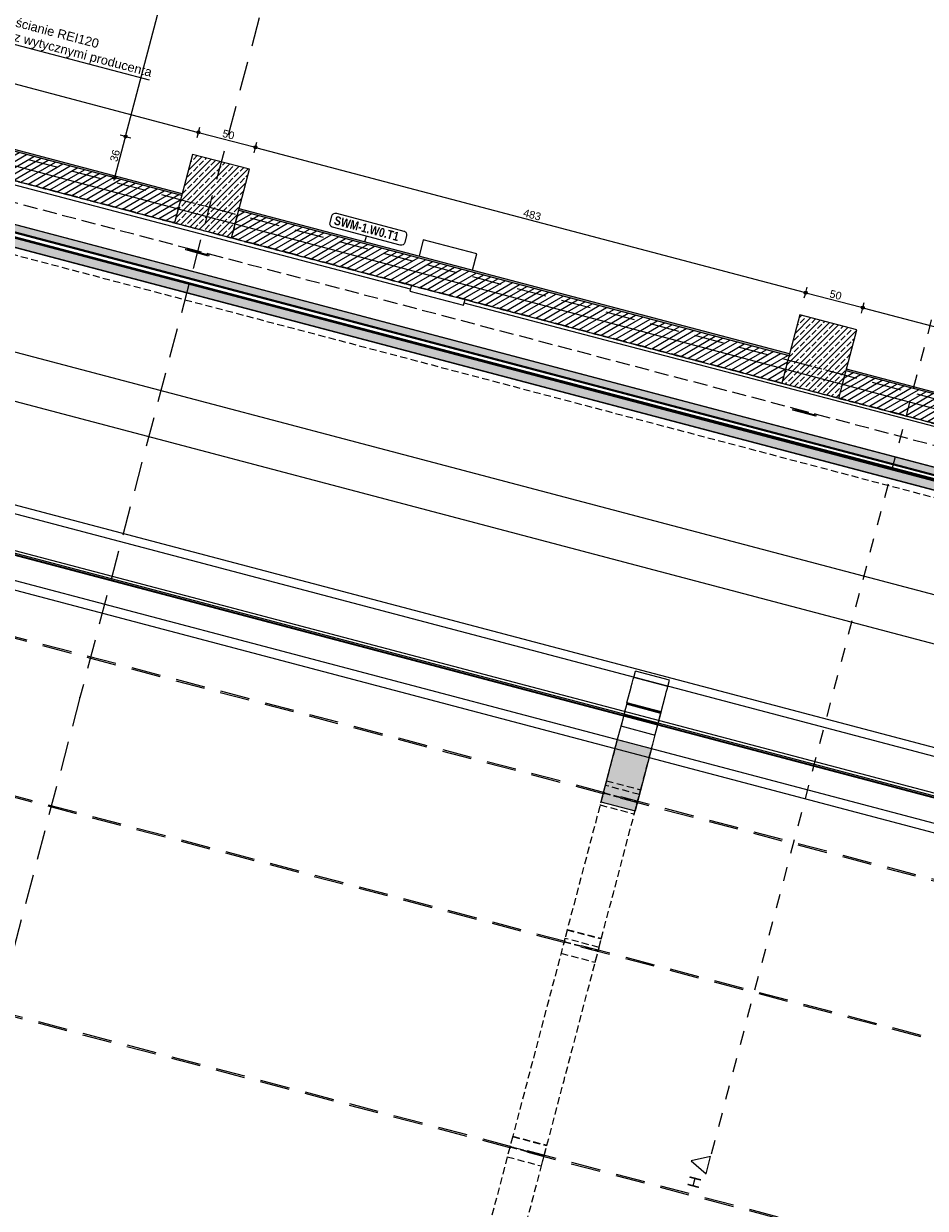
# Model space of a CAD drawing. Header units: millimetres. Extents: x -176817 to 18864955, y -12996033 to 201123.
# Tile 118 of 256: x 222461 to 230113, y -33920 to -23870. Entities that reach past the tile are written whole.
import ezdxf
from ezdxf.enums import TextEntityAlignment as Align

# ---------------------------------------------------------------- set-up
doc = ezdxf.new("R2010")
doc.units = ezdxf.units.MM
doc.header["$MEASUREMENT"] = 0
for name, pattern in [('Krawędzie ukryte', [170, 120, -50]), ('Przerywana', [240, 120, -120]), ('Przerywana długa', [390, 250, -140]), ('Przerywana gęsta', [90, 60, -30]), ('Wipeout_Contour', [1000, 0, -1000])]:
    doc.linetypes.add(name, pattern=pattern)
for name, color, linetype in [('213-A Wymiarowanie wewnętrzne', 7, 'Continuous'), ('230-A Ściany wewnętrzne', 7, 'Continuous'), ('231-A Ściany zewnętrzne', 7, 'Continuous'), ('291-A Obróbka blacharska', 7, 'Continuous'), ('292-PPOŻ - Linie', 7, 'Continuous'), ('297-A Opisy PW', 7, 'Continuous'), ('299- A Etykiety ścian', 7, 'Continuous'), ('410-K Osie', 7, 'Continuous'), ('440-K Słupy', 7, 'Continuous'), ('821-IST- Hala G Ściany', 7, 'Continuous'), ('821-IST-Hala G Słupy', 7, 'Continuous'), ('823-IST- Hala E - belki', 7, 'Continuous'), ('840-G Znaczniki przekroje', 7, 'Continuous')]:
    doc.layers.add(name, color=color, linetype=linetype)
doc.styles.add('STYL_AUTOMATYCZNY_3', font='arial.ttf')
doc.styles.add('STYL_AUTOMATYCZNY_4', font='arial.ttf')
doc.styles.add('STYL_AUTOMATYCZNY_6', font='ARIALN.TTF')
doc.styles.add('STYL_AUTOMATYCZNY_8', font='ARIALN.TTF')
doc.dimstyles.new('STYL_AUTOMATYCZNY__3', dxfattribs={"dimtxt": 64.999998, "dimasz": 47.5, "dimexe": 0.18, "dimexo": 0.0625, "dimgap": 0, "dimtad": 1, "dimdec": 1, "dimlfac": 0.1, "dimzin": 0, "dimdsep": 46, "dimtxsty": 'STYL_AUTOMATYCZNY_4', "dimblk": 'ARROWHEAD_11', "dimblk1": 'ARROWHEAD_11', "dimblk2": 'ARROWHEAD_11', "dimcen": 0.09, "dimclrd": 30, "dimclre": 30, "dimclrt": 30, "dimazin": 0, "dimtfac": 1, "dimtdec": 4, "dimtmove": 0, "dimatfit": 3, "dimfxl": 0, "dimtolj": 1, "dimtzin": 0, "dimarcsym": 0})
pattern_1 = [(0, (0, 0), (0, 86.60254), [0, -50]), (0, (25, 43.3), (0, 86.60254), [0, -50])]
pattern_2 = [(30.218034, (0, 0), (-22.648138, 38.8852395), [])]
pattern_3 = [(45, (0, 0), (-49.497475, 49.497475), []), (45, (-24.75, 24.75), (-49.497475, 49.497475), [52.5, -17.5])]

# ---------------------------------------------------------------- blocks, each defined once
blk = doc.blocks.new('Kształt_27_2')
at = {"layer": '823-IST- Hala E - belki', "color": 254, "linetype": 'Continuous', "lineweight": 0, "true_color": 0xcccccc}
for p, q in [((240267, -33059), (221818, -28191)), ((221988, -28489), (240204, -33296))]:
    blk.add_line(p, q, dxfattribs=at)
at = {"layer": '823-IST- Hala E - belki', "color": 254, "linetype": 'Continuous', "lineweight": 0, "true_color": 0xcccccc, "flags": 128}
blk.add_lwpolyline([(221896, -27897), (240345, -32765)], dxfattribs=at)
blk = doc.blocks.new('Kształt_28_2')
at = {"layer": '823-IST- Hala E - belki', "color": 254, "linetype": 'Continuous', "lineweight": 0, "true_color": 0xcccccc, "flags": 128}
for points in [[(222042, -28283), (222043, -28281)], [(222042, -28283), (240259, -33090)], [(222043, -28281), (222044, -28277)], [(222044, -28277), (222045, -28273)], [(222045, -28273), (222045, -28271)], [(222045, -28271), (240262, -33078)], [(240260, -33084), (240259, -33088)], [(240259, -33088), (240259, -33090)], [(240261, -33080), (240260, -33084)], [(240262, -33078), (240261, -33080)]]:
    blk.add_lwpolyline(points, dxfattribs=at)
blk = doc.blocks.new('Kształt_29_2')
at = {"layer": '823-IST- Hala E - belki', "color": 254, "linetype": 'Przerywana długa', "lineweight": 0, "true_color": 0xcccccc, "flags": 128}
for points in [[(221868, -28944), (221869, -28940)], [(221869, -28940), (221870, -28936)], [(221870, -28936), (221870, -28934)], [(221870, -28934), (240087, -33741)], [(221867, -28946), (221868, -28944)], [(221867, -28946), (240084, -33753)], [(240085, -33747), (240084, -33751)], [(240084, -33751), (240084, -33753)], [(240086, -33743), (240085, -33747)], [(240087, -33741), (240086, -33743)]]:
    blk.add_lwpolyline(points, dxfattribs=at)
blk = doc.blocks.new('Kształt_30_2')
at = {"layer": '823-IST- Hala E - belki', "color": 254, "linetype": 'Przerywana długa', "lineweight": 0, "true_color": 0xcccccc, "flags": 128}
for points in [[(221534, -30208), (221535, -30207)], [(221534, -30208), (239751, -35015)], [(221535, -30207), (221536, -30202)], [(221536, -30202), (221537, -30198)], [(221537, -30198), (221537, -30197)], [(221537, -30197), (239754, -35004)], [(239752, -35009), (239751, -35013)], [(239751, -35013), (239751, -35015)], [(239753, -35005), (239752, -35009)], [(239754, -35004), (239753, -35005)]]:
    blk.add_lwpolyline(points, dxfattribs=at)
blk = doc.blocks.new('Kształt_31_2')
at = {"layer": '823-IST- Hala E - belki', "color": 254, "linetype": 'Przerywana długa', "lineweight": 0, "true_color": 0xcccccc, "flags": 128}
for points in [[(221075, -31947), (221077, -31943)], [(221075, -31949), (221075, -31947)], [(221075, -31949), (239291, -36756)], [(221077, -31943), (221078, -31939)], [(221078, -31939), (221078, -31937)], [(221078, -31937), (239295, -36744)], [(239292, -36754), (239291, -36756)], [(239293, -36750), (239292, -36754)], [(239294, -36746), (239293, -36750)], [(239295, -36744), (239294, -36746)]]:
    blk.add_lwpolyline(points, dxfattribs=at)
blk = doc.blocks.new('Kształt_47_2')
at = {"layer": '823-IST- Hala E - belki', "color": 254, "linetype": 'Continuous', "lineweight": 0, "true_color": 0xcccccc, "flags": 128}
for points in [[(221914, -27827), (221736, -28504)], [(221914, -27827), (240363, -32695)], [(221736, -28504), (240184, -33372)], [(240363, -32695), (240184, -33372)]]:
    blk.add_lwpolyline(points, dxfattribs=at)
blk = doc.blocks.new('Ściana_6_2', base_point=(209559, -21692))
at = {"layer": '230-A Ściany wewnętrzne', "linetype": 'Continuous', "lineweight": 0, "true_color": 0x000000}
h = blk.add_hatch(dxfattribs=at)
h.set_pattern_fill('Bloczki_ceramiczne_0002', color=18, style=0, pattern_type=2)
h.set_pattern_definition(pattern_2)
h.paths.add_polyline_path([(218930, -24041), (218869, -24273), (223742, -25559), (223804, -25327)])
at = {"layer": '230-A Ściany wewnętrzne', "linetype": 'Continuous', "lineweight": 0}
h = blk.add_hatch(dxfattribs=at)
h.set_pattern_fill('Tynk_0002', color=1, style=0, pattern_type=2)
h.set_pattern_definition(pattern_1)
h.paths.add_polyline_path([(218934, -24026), (218930, -24041), (223804, -25327), (223807, -25312)])
at = {"layer": '230-A Ściany wewnętrzne', "linetype": 'Continuous', "lineweight": 0, "true_color": 0x000000}
h = blk.add_hatch(dxfattribs=at)
h.set_pattern_fill('Bloczki_ceramiczne_0002', color=18, style=0, pattern_type=2)
h.set_pattern_definition(pattern_2)
h.paths.add_polyline_path([(224287, -25454), (224226, -25686), (228896, -26919), (228957, -26687)])
at = {"layer": '230-A Ściany wewnętrzne', "linetype": 'Continuous', "lineweight": 0}
h = blk.add_hatch(dxfattribs=at)
h.set_pattern_fill('Tynk_0002', color=1, style=0, pattern_type=2)
h.set_pattern_definition(pattern_1)
h.paths.add_polyline_path([(224291, -25440), (224287, -25454), (228957, -26687), (228961, -26672)])
at = {"layer": '230-A Ściany wewnętrzne', "linetype": 'Continuous', "lineweight": 0, "true_color": 0x000000}
h = blk.add_hatch(dxfattribs=at)
h.set_pattern_fill('Bloczki_ceramiczne_0002', color=18, style=0, pattern_type=2)
h.set_pattern_definition(pattern_2)
h.paths.add_polyline_path([(229441, -26814), (229379, -27046), (234059, -28281), (234120, -28049)])
at = {"layer": '230-A Ściany wewnętrzne', "linetype": 'Continuous', "lineweight": 0}
h = blk.add_hatch(dxfattribs=at)
h.set_pattern_fill('Tynk_0002', color=1, style=0, pattern_type=2)
h.set_pattern_definition(pattern_1)
h.paths.add_polyline_path([(229444, -26800), (229441, -26814), (234120, -28049), (234124, -28035)])
at = {"layer": '230-A Ściany wewnętrzne', "color": 7, "linetype": 'Continuous', "lineweight": 0}
for p, q in [((223804, -25327), (218930, -24041)), ((228957, -26687), (224287, -25454)), ((234120, -28049), (229441, -26814))]:
    blk.add_line(p, q, dxfattribs=at)
at = {"layer": '230-A Ściany wewnętrzne', "color": 7, "linetype": 'Continuous', "lineweight": 0, "flags": 128}
for points in [[(223807, -25312), (218934, -24026)], [(218869, -24273), (223742, -25559)], [(228961, -26672), (224291, -25440)], [(224226, -25686), (228896, -26919)], [(234124, -28035), (229444, -26800)], [(229379, -27046), (234059, -28281)]]:
    blk.add_lwpolyline(points, dxfattribs=at)
blk = doc.blocks.new('Belka_2_2', base_point=(304010, -49820))
at = {"layer": '823-IST- Hala E - belki', "linetype": 'Continuous', "lineweight": 0, "true_color": 0x666666}
for points in [[(304678, -47288), (193533, -17959), (193518, -18017), (304663, -47346)], [(193485, -18139), (304631, -47467), (304649, -47398), (193504, -18069)], [(193504, -18069), (304649, -47398), (304650, -47394), (193505, -18066)], [(193505, -18065), (193505, -18066), (304650, -47394), (304650, -47394)], [(193485, -18139), (193484, -18143), (304630, -47471), (304631, -47467)]]:
    blk.add_hatch(color=251, dxfattribs=at).paths.add_polyline_path(points)
at = {"layer": '823-IST- Hala E - belki', "color": 254, "linetype": 'Continuous', "lineweight": 0, "true_color": 0xcccccc}
for p, q in [((193533, -17959), (304678, -47288)), ((193504, -18069), (304649, -47398)), ((193505, -18065), (304650, -47394)), ((193505, -18066), (304650, -47394)), ((193518, -18017), (304663, -47346)), ((193484, -18143), (304630, -47471)), ((193485, -18139), (304631, -47467))]:
    blk.add_line(p, q, dxfattribs=at)
at = {"layer": '823-IST- Hala E - belki', "color": 254, "linetype": 'Continuous', "lineweight": 0, "true_color": 0xcccccc, "flags": 128}
for points in [[(304678, -47288), (193533, -17959)], [(304651, -47390), (193506, -18062)], [(304653, -47384), (193507, -18056)], [(304661, -47355), (193515, -18027)], [(304662, -47349), (193517, -18021)], [(304662, -47350), (193517, -18021)], [(304412, -48299), (193266, -18970)], [(304308, -48690), (193163, -19362)], [(303986, -49912), (192840, -20583)]]:
    blk.add_lwpolyline(points, dxfattribs=at)
blk = doc.blocks.new('Strop_91_2', base_point=(228896, -26919))
at = {"layer": '440-K Słupy', "color": 7, "linetype": 'Przerywana gęsta', "lineweight": 0, "flags": 128}
blk.add_lwpolyline([(228896, -26919), (229379, -27046), (229430, -26853), (228947, -26725)], close=True, dxfattribs=at)
blk = doc.blocks.new('Strop_92_2', base_point=(223742, -25559))
at = {"layer": '440-K Słupy', "color": 7, "linetype": 'Przerywana gęsta', "lineweight": 0, "flags": 128}
blk.add_lwpolyline([(223742, -25559), (224226, -25686), (224277, -25493), (223793, -25365)], close=True, dxfattribs=at)
blk = doc.blocks.new('Ściana_19_2', base_point=(202907, -20252))
at = {"layer": '821-IST- Hala G Ściany', "color": 254, "linetype": 'Continuous', "lineweight": 0, "true_color": 0xcccccc, "flags": 128}
for points in [[(202831, -20542), (236509, -29387)], [(225744, -26121), (220395, -24716)], [(231557, -27647), (226199, -26240)]]:
    blk.add_lwpolyline(points, dxfattribs=at)
blk = doc.blocks.new('Słup_304_2', base_point=(224061, -25333))
at = {"layer": '440-K Słupy', "linetype": 'Continuous', "lineweight": 0, "true_color": 0x000000}
h = blk.add_hatch(dxfattribs=at)
h.set_pattern_fill('Beton_zbrojony_0002', color=18, style=0, pattern_type=2)
h.set_pattern_definition(pattern_3)
h.paths.add_polyline_path([(224379, -25106), (223895, -24979), (223742, -25559), (224226, -25686)])
at = {"layer": '440-K Słupy', "color": 7, "linetype": 'Continuous', "lineweight": 0, "flags": 128}
blk.add_lwpolyline([(224379, -25106), (223895, -24979), (223742, -25559), (224226, -25686)], close=True, dxfattribs=at)
blk = doc.blocks.new('Słup_305_2', base_point=(229214, -26692))
at = {"layer": '440-K Słupy', "linetype": 'Continuous', "lineweight": 0, "true_color": 0x000000}
h = blk.add_hatch(dxfattribs=at)
h.set_pattern_fill('Beton_zbrojony_0002', color=18, style=0, pattern_type=2)
h.set_pattern_definition(pattern_3)
h.paths.add_polyline_path([(229532, -26466), (229049, -26339), (228896, -26919), (229379, -27046)])
at = {"layer": '440-K Słupy', "color": 7, "linetype": 'Continuous', "lineweight": 0, "flags": 128}
blk.add_lwpolyline([(229532, -26466), (229049, -26339), (228896, -26919), (229379, -27046)], close=True, dxfattribs=at)
blk = doc.blocks.new('Słup_324_2', base_point=(223938, -25797))
at = {"layer": '291-A Obróbka blacharska', "color": 7, "linetype": 'Continuous', "lineweight": 0, "flags": 128}
blk.add_lwpolyline([(223836, -25790), (223841, -25771), (223851, -25774), (223849, -25783), (224023, -25829), (224025, -25820), (224035, -25822), (224030, -25842)], close=True, dxfattribs=at)
blk = doc.blocks.new('Słup_325_2', base_point=(229092, -27157))
at = {"layer": '291-A Obróbka blacharska', "color": 7, "linetype": 'Continuous', "lineweight": 0, "flags": 128}
blk.add_lwpolyline([(228990, -27150), (228995, -27131), (229005, -27134), (229002, -27143), (229176, -27189), (229179, -27180), (229188, -27182), (229183, -27201)], close=True, dxfattribs=at)
blk = doc.blocks.new('Belka_150_2', base_point=(193528, -17587))
at = {"layer": '231-A Ściany zewnętrzne', "color": 39, "linetype": 'Przerywana gęsta', "lineweight": 0, "true_color": 0x573938}
for p, q in [((193528, -17587), (236164, -28838)), ((193373, -18174), (236048, -29435))]:
    blk.add_line(p, q, dxfattribs=at)
blk = doc.blocks.new('*D3323')
at = {"layer": '213-A Wymiarowanie wewnętrzne', "linetype": 'Continuous', "lineweight": 200}
for points in [[(219059, -23506), (219060, -23511), (219063, -23515), (219067, -23518), (219072, -23518), (219076, -23518), (219080, -23515), (219083, -23511), (219084, -23506), (219083, -23501), (219080, -23497), (219076, -23494), (219072, -23493), (219067, -23494), (219063, -23497), (219060, -23501)], [(223932, -24792), (223933, -24797), (223936, -24801), (223940, -24803), (223945, -24804), (223950, -24803), (223954, -24801), (223956, -24797), (223957, -24792), (223956, -24787), (223954, -24783), (223950, -24780), (223945, -24779), (223940, -24780), (223936, -24783), (223933, -24787)]]:
    blk.add_hatch(color=30, dxfattribs=at).paths.add_polyline_path(points)
at = {"layer": '213-A Wymiarowanie wewnętrzne', "color": 30, "linetype": 'Continuous', "lineweight": 0}
for p, q in [((219075, -23494), (219083, -23461)), ((219084, -23509), (223933, -24789)), ((219060, -23551), (219068, -23518))]:
    blk.add_line(p, q, dxfattribs=at)
blk.add_circle((219072, -23506), 12.5, dxfattribs=at)
at = {"layer": '213-A Wymiarowanie wewnętrzne', "color": 30, "lineweight": 200, "insert": (221440, -24117), "char_height": 65, "attachment_point": 7, "rotation": 345.218, "style": 'STYL_AUTOMATYCZNY_4'}
blk.add_mtext('\\A1;{\\pql;\\fArial|b0|i0|c238|p0;\\W1.000000;504}', dxfattribs=at)
blk = doc.blocks.new('ARROWHEAD_11')
at = {"color": 0, "linetype": 'Continuous', "lineweight": 0}
blk.add_line((0, 0), (-1, 0), dxfattribs=at)
at = {"color": 0, "linetype": 'Continuous', "lineweight": 0, "const_width": 0.25, "flags": 128}
blk.add_lwpolyline([(-0.125, 0, 1), (0.125, 0, 1)], format="xyb", close=True, dxfattribs=at)
blk = doc.blocks.new('*D3324')
at = {"layer": '213-A Wymiarowanie wewnętrzne', "linetype": 'Continuous', "lineweight": 200}
for points in [[(223932, -24792), (223933, -24797), (223936, -24801), (223940, -24803), (223945, -24804), (223950, -24803), (223954, -24801), (223956, -24797), (223957, -24792), (223956, -24787), (223954, -24783), (223950, -24780), (223945, -24779), (223940, -24780), (223936, -24783), (223933, -24787)], [(224416, -24919), (224417, -24924), (224419, -24928), (224423, -24931), (224428, -24932), (224433, -24931), (224437, -24928), (224440, -24924), (224441, -24919), (224440, -24915), (224437, -24911), (224433, -24908), (224428, -24907), (224423, -24908), (224419, -24911), (224417, -24915)]]:
    blk.add_hatch(color=30, dxfattribs=at).paths.add_polyline_path(points)
at = {"layer": '213-A Wymiarowanie wewnętrzne', "color": 30, "linetype": 'Continuous', "lineweight": 0}
for p, q in [((223933, -24837), (223942, -24804)), ((223948, -24780), (223957, -24747)), ((223957, -24795), (224416, -24916))]:
    blk.add_line(p, q, dxfattribs=at)
blk.add_circle((223945, -24792), 12.5, dxfattribs=at)
at = {"layer": '213-A Wymiarowanie wewnętrzne', "color": 30, "lineweight": 200, "insert": (224142, -24830), "char_height": 65, "attachment_point": 7, "rotation": 345.218, "style": 'STYL_AUTOMATYCZNY_4'}
blk.add_mtext('\\A1;{\\pql;\\fArial|b0|i0|c238|p0;\\W1.000000;50}', dxfattribs=at)
blk = doc.blocks.new('*D3325')
at = {"layer": '213-A Wymiarowanie wewnętrzne', "linetype": 'Continuous', "lineweight": 200}
for points in [[(224416, -24919), (224417, -24924), (224419, -24928), (224423, -24931), (224428, -24932), (224433, -24931), (224437, -24928), (224440, -24924), (224441, -24919), (224440, -24915), (224437, -24911), (224433, -24908), (224428, -24907), (224423, -24908), (224419, -24911), (224417, -24915)], [(229086, -26152), (229087, -26157), (229089, -26161), (229094, -26163), (229098, -26164), (229103, -26163), (229107, -26161), (229110, -26157), (229111, -26152), (229110, -26147), (229107, -26143), (229103, -26140), (229098, -26139), (229094, -26140), (229089, -26143), (229087, -26147)]]:
    blk.add_hatch(color=30, dxfattribs=at).paths.add_polyline_path(points)
at = {"layer": '213-A Wymiarowanie wewnętrzne', "color": 30, "linetype": 'Continuous', "lineweight": 0}
for p, q in [((224431, -24907), (224440, -24874)), ((224416, -24965), (224425, -24932)), ((224440, -24923), (229086, -26149))]:
    blk.add_line(p, q, dxfattribs=at)
blk.add_circle((224428, -24919), 12.5, dxfattribs=at)
at = {"layer": '213-A Wymiarowanie wewnętrzne', "color": 30, "lineweight": 200, "insert": (226695, -25504), "char_height": 65, "attachment_point": 7, "rotation": 345.218, "style": 'STYL_AUTOMATYCZNY_4'}
blk.add_mtext('\\A1;{\\pql;\\fArial|b0|i0|c238|p0;\\W1.000000;483}', dxfattribs=at)
blk = doc.blocks.new('*D3326')
at = {"layer": '213-A Wymiarowanie wewnętrzne', "linetype": 'Continuous', "lineweight": 200}
for points in [[(229086, -26152), (229087, -26157), (229089, -26161), (229094, -26163), (229098, -26164), (229103, -26163), (229107, -26161), (229110, -26157), (229111, -26152), (229110, -26147), (229107, -26143), (229103, -26140), (229098, -26139), (229094, -26140), (229089, -26143), (229087, -26147)], [(229569, -26279), (229570, -26284), (229573, -26288), (229577, -26291), (229582, -26292), (229587, -26291), (229591, -26288), (229593, -26284), (229594, -26279), (229593, -26275), (229591, -26271), (229587, -26268), (229582, -26267), (229577, -26268), (229573, -26271), (229570, -26275)]]:
    blk.add_hatch(color=30, dxfattribs=at).paths.add_polyline_path(points)
at = {"layer": '213-A Wymiarowanie wewnętrzne', "color": 30, "linetype": 'Continuous', "lineweight": 0}
for p, q in [((229102, -26140), (229110, -26106)), ((229086, -26197), (229095, -26164)), ((229110, -26155), (229570, -26276))]:
    blk.add_line(p, q, dxfattribs=at)
blk.add_circle((229098, -26152), 12.5, dxfattribs=at)
at = {"layer": '213-A Wymiarowanie wewnętrzne', "color": 30, "lineweight": 200, "insert": (229295, -26190), "char_height": 65, "attachment_point": 7, "rotation": 345.218, "style": 'STYL_AUTOMATYCZNY_4'}
blk.add_mtext('\\A1;{\\pql;\\fArial|b0|i0|c238|p0;\\W1.000000;50}', dxfattribs=at)
blk = doc.blocks.new('*D3327')
at = {"layer": '213-A Wymiarowanie wewnętrzne', "linetype": 'Continuous', "lineweight": 200}
for points in [[(229569, -26279), (229570, -26284), (229573, -26288), (229577, -26291), (229582, -26292), (229587, -26291), (229591, -26288), (229593, -26284), (229594, -26279), (229593, -26275), (229591, -26271), (229587, -26268), (229582, -26267), (229577, -26268), (229573, -26271), (229570, -26275)], [(234249, -27514), (234250, -27519), (234253, -27523), (234257, -27526), (234261, -27527), (234266, -27526), (234270, -27523), (234273, -27519), (234274, -27514), (234273, -27509), (234270, -27505), (234266, -27503), (234261, -27502), (234257, -27503), (234253, -27505), (234250, -27509)]]:
    blk.add_hatch(color=30, dxfattribs=at).paths.add_polyline_path(points)
at = {"layer": '213-A Wymiarowanie wewnętrzne', "color": 30, "linetype": 'Continuous', "lineweight": 0}
for p, q in [((229570, -26325), (229579, -26291)), ((229585, -26267), (229594, -26234)), ((229594, -26283), (234249, -27511)), ((234265, -27502), (234273, -27469))]:
    blk.add_line(p, q, dxfattribs=at)
blk.add_circle((229582, -26279), 12.5, dxfattribs=at)
at = {"layer": '213-A Wymiarowanie wewnętrzne', "color": 30, "lineweight": 200, "insert": (231853, -26865), "char_height": 65, "attachment_point": 7, "rotation": 345.218, "style": 'STYL_AUTOMATYCZNY_4'}
blk.add_mtext('\\A1;{\\pql;\\fArial|b0|i0|c238|p0;\\W1.000000;484}', dxfattribs=at)
blk = doc.blocks.new('*D3392')
at = {"layer": '213-A Wymiarowanie wewnętrzne', "linetype": 'Continuous', "lineweight": 200}
for points in [[(223314, -24828), (223315, -24833), (223317, -24837), (223321, -24840), (223326, -24841), (223331, -24840), (223335, -24837), (223338, -24833), (223339, -24828), (223338, -24824), (223335, -24820), (223331, -24817), (223326, -24816), (223321, -24817), (223317, -24820), (223315, -24824)], [(223222, -25177), (223223, -25181), (223225, -25185), (223230, -25188), (223234, -25189), (223239, -25188), (223243, -25185), (223246, -25181), (223247, -25177), (223246, -25172), (223243, -25168), (223239, -25165), (223234, -25164), (223230, -25165), (223225, -25168), (223223, -25172)]]:
    blk.add_hatch(color=30, dxfattribs=at).paths.add_polyline_path(points)
at = {"layer": '213-A Wymiarowanie wewnętrzne', "color": 30, "linetype": 'Continuous', "lineweight": 0}
for p, q in [((223237, -25164), (223323, -24841)), ((223222, -25173), (223189, -25165)), ((223228, -25201), (223231, -25189)), ((223280, -25189), (223246, -25180))]:
    blk.add_line(p, q, dxfattribs=at)
blk.add_circle((223234, -25177), 12.5, dxfattribs=at)
at = {"layer": '213-A Wymiarowanie wewnętrzne', "color": 30, "lineweight": 200, "insert": (223255, -25047), "char_height": 65, "attachment_point": 7, "rotation": 75.218, "style": 'STYL_AUTOMATYCZNY_4'}
blk.add_mtext('\\A1;{\\pql;\\fArial|b0|i0|c238|p0;\\W1.000000;36}', dxfattribs=at)
blk = doc.blocks.new('*D3393')
at = {"layer": '213-A Wymiarowanie wewnętrzne', "linetype": 'Continuous', "lineweight": 200}
for points in [[(228750, -4225), (228751, -4230), (228754, -4234), (228758, -4237), (228763, -4238), (228768, -4237), (228772, -4234), (228774, -4230), (228775, -4225), (228774, -4220), (228772, -4216), (228768, -4214), (228763, -4213), (228758, -4214), (228754, -4216), (228751, -4220)], [(223314, -24828), (223315, -24833), (223317, -24837), (223321, -24840), (223326, -24841), (223331, -24840), (223335, -24837), (223338, -24833), (223339, -24828), (223338, -24824), (223335, -24820), (223331, -24817), (223326, -24816), (223321, -24817), (223317, -24820), (223315, -24824)]]:
    blk.add_hatch(color=30, dxfattribs=at).paths.add_polyline_path(points)
at = {"layer": '213-A Wymiarowanie wewnętrzne', "color": 30, "linetype": 'Continuous', "lineweight": 0}
for p, q in [((223329, -24816), (228760, -4237)), ((228808, -4237), (228775, -4228)), ((223314, -24825), (223281, -24817)), ((223371, -24840), (223338, -24832))]:
    blk.add_line(p, q, dxfattribs=at)
for centre in [(228763, -4225), (223326, -24828)]:
    blk.add_circle(centre, 12.5, dxfattribs=at)
at = {"layer": '213-A Wymiarowanie wewnętrzne', "color": 30, "lineweight": 200, "insert": (225994, -14667), "char_height": 65, "attachment_point": 7, "rotation": 75.218, "style": 'STYL_AUTOMATYCZNY_4'}
blk.add_mtext('\\A1;{\\pql;\\fArial|b0|i0|c238|p0;\\W1.000000;2\xa0130,9}', dxfattribs=at)
blk = doc.blocks.new('Płaszczyzna odcinająca_1_2', base_point=(250758, 51659))
at = {"layer": '840-G Znaczniki przekroje', "color": 161, "linetype": 'Przerywana', "lineweight": 0, "true_color": 0x40a5ff}
blk.add_line((250739, 51587), (228291, -33481), dxfattribs=at)
at = {"color": 254, "linetype": 'Wipeout_Contour', "lineweight": 0, "ltscale": 692026.372156}
blk.add_wipeout([(228253, -33626), (228291, -33481), (228127, -33516)], dxfattribs=at).dxf.layer = '840-G Znaczniki przekroje'
at = {"layer": '840-G Znaczniki przekroje', "color": 161, "linetype": 'Continuous', "lineweight": 0, "true_color": 0x40a5ff, "flags": 128}
blk.add_lwpolyline([(228253, -33626), (228291, -33481), (228127, -33516)], close=True, dxfattribs=at)
at = {"layer": '840-G Znaczniki przekroje', "color": 161, "lineweight": 0, "true_color": 0x40a5ff, "insert": (228213, -33662), "char_height": 100, "attachment_point": 9, "rotation": 75.218, "style": 'STYL_AUTOMATYCZNY_4'}
blk.add_mtext('\\A1;{\\pqr;\\pt0;\\fArial|b0|i0|c238|p0;\\W1.000000;H}', dxfattribs=at)
blk = doc.blocks.new('Etykieta_116_2', base_point=(225357, -25721))
at = {"layer": '299- A Etykiety ścian', "color": 5, "linetype": 'Continuous', "lineweight": 0}
blk.add_line((225357, -25721), (225370, -25673), dxfattribs=at)
at = {"layer": '299- A Etykiety ścian', "color": 5, "linetype": 'Continuous', "lineweight": 0, "flags": 128}
blk.add_lwpolyline([(225083, -25597, -0.414214), (225061, -25559), (225077, -25500, -0.414214), (225115, -25478), (225688, -25629, -0.414214), (225710, -25667), (225695, -25727, -0.414214), (225657, -25749)], format="xyb", close=True, dxfattribs=at)
at = {"layer": '299- A Etykiety ścian', "color": 7, "lineweight": 0, "insert": (225109, -25499), "char_height": 75, "attachment_point": 1, "rotation": 345.218, "style": 'STYL_AUTOMATYCZNY_6'}
blk.add_mtext('\\A1;{\\pql;\\pt0,1000;\\fArial Narrow|b1|i0|c238|p0;\\W1.000000;SWM-1.W0.T1\\fArial Narrow|b1|i0|c238|p0;\\W1.000000;\\A1{\\H.66x;\\S^  ;}\\fArial Narrow|b1|i0|c238|p0;\\W1.000000;\\fArial Narrow|b1|i0|c238|p0;\\W1.000000;\\A1{\\H.66x;\\S^  ;}\\fArial Narrow|b1|i0|c238|p0;\\W1.000000; \\fArial Narrow|b1|i0|c238|p0;\\W1.000000;\\fArial Narrow|b1|i0|c238|p0;\\W1.000000;\\fArial Narrow|b1|i0|c238|p0;\\W1.000000;\\fArial Narrow|b1|i0|c238|p0;\\W1.000000;\\fArial Narrow|b1|i0|c238|p0;\\W1.000000;\\fArial Narrow|b1|i0|c238|p0;\\W1.000000;\\fArial Narrow|b1|i0|c238|p0;\\W1.000000;\\fArial Narrow|b1|i0|c238|p0;\\W1.000000;\\fArial Narrow|b1|i0|c238|p0;\\W1.000000;\\fArial Narrow|b1|i0|c238|p0;\\W1.000000;\\fArial Narrow|b1|i0|c238|p0;\\W1.000000;\\fArial Narrow|b1|i0|c238|p0;\\W1.000000;\\fArial Narrow|b1|i0|c238|p0;\\W1.000000;\\fArial Narrow|b1|i0|c238|p0;\\W1.000000;\\fArial Narrow|b1|i0|c238|p0;\\W1.000000;\\fArial Narrow|b1|i0|c238|p0;\\W1.000000;\\fArial Narrow|b1|i0|c238|p0;\\W1.000000;\\fArial Narrow|b1|i0|c238|p0;\\W1.000000;\\fArial Narrow|b1|i0|c238|p0;\\W1.000000;\\fArial Narrow|b1|i0|c238|p0;\\W1.000000;\\fArial Narrow|b1|i0|c238|p0;\\W1.000000;\\fArial Narrow|b1|i0|c238|p0;\\W1.000000;\\fArial Narrow|b1|i0|c238|p0;\\W1.000000;\\fArial Narrow|b1|i0|c238|p0;\\W1.000000;\\fArial Narrow|b1|i0|c238|p0;\\W1.000000;\\fArial Narrow|b1|i0|c238|p0;\\W1.000000;\\fArial Narrow|b1|i0|c238|p0;\\W1.000000;\\fArial Narrow|b1|i0|c238|p0;\\W1.000000;\\fArial Narrow|b1|i0|c238|p0;\\W1.000000;\\fArial Narrow|b1|i0|c238|p0;\\W1.000000;\\fArial Narrow|b1|i0|c238|p0;\\W1.000000;\\fArial Narrow|b1|i0|c238|p0;\\W1.000000;\\fArial Narrow|b1|i0|c238|p0;\\W1.000000;\\fArial Narrow|b1|i0|c238|p0;\\W1.000000;\\fArial Narrow|b1|i0|c238|p0;\\W1.000000;\\fArial Narrow|b1|i0|c238|p0;\\W1.000000;\\fArial Narrow|b1|i0|c238|p0;\\W1.000000;\\fArial Narrow|b1|i0|c238|p0;\\W1.000000;\\fArial Narrow|b1|i0|c238|p0;\\W1.000000;\\fArial Narrow|b1|i0|c238|p0;\\W1.000000;\\fArial Narrow|b1|i0|c238|p0;\\W1.000000;\\fArial Narrow|b1|i0|c238|p0;\\W1.000000;\\fArial Narrow|b1|i0|c238|p0;\\W1.000000;}', dxfattribs=at)
blk = doc.blocks.new('Ściana_312_2', base_point=(212826, -22678))
at = {"layer": '231-A Ściany zewnętrzne', "color": 7, "linetype": 'Krawędzie ukryte', "lineweight": 0, "flags": 128}
for points in [[(223742, -25559), (218869, -24273)], [(218678, -24409), (223841, -25771)], [(228896, -26919), (224226, -25686)], [(223851, -25774), (224025, -25820)], [(224035, -25822), (228995, -27131)], [(231574, -27625), (229379, -27046)], [(229005, -27134), (229179, -27180)], [(229188, -27182), (231528, -27800)]]:
    blk.add_lwpolyline(points, dxfattribs=at)
blk = doc.blocks.new('Słup_366_2', base_point=(226024, -25981))
at = {"layer": '821-IST-Hala G Słupy', "color": 254, "linetype": 'Continuous', "lineweight": 0, "true_color": 0xcccccc, "flags": 128}
for points in [[(226271, -25962), (226308, -25823), (225853, -25704), (225817, -25843)], [(225752, -26089), (225739, -26139), (226194, -26258), (226207, -26209)]]:
    blk.add_lwpolyline(points, dxfattribs=at)
blk = doc.blocks.new('Kształt_543_2')
at = {"layer": '823-IST- Hala E - belki', "color": 254, "linetype": 'Przerywana gęsta', "lineweight": 0, "true_color": 0xcccccc, "flags": 128}
for points in [[(226588, -33399), (226587, -33399)], [(226587, -33399), (226877, -33476)], [(226588, -33395), (226588, -33396)], [(226588, -33395), (226878, -33472)], [(226588, -33396), (226588, -33397)], [(226588, -33397), (226588, -33399)], [(226877, -33476), (226878, -33475)], [(226878, -33474), (226878, -33472)], [(226878, -33472), (226878, -33472)], [(226878, -33475), (226878, -33474)]]:
    blk.add_lwpolyline(points, dxfattribs=at)
blk = doc.blocks.new('Kształt_544_2')
at = {"layer": '823-IST- Hala E - belki', "color": 254, "linetype": 'Przerywana gęsta', "lineweight": 0, "true_color": 0xcccccc, "flags": 128}
for points in [[(227048, -31655), (227047, -31657)], [(227048, -31655), (227048, -31655)], [(227048, -31655), (227338, -31731)], [(227047, -31657), (227047, -31658)], [(227047, -31658), (227047, -31659)], [(227047, -31659), (227337, -31735)], [(227337, -31733), (227338, -31732)], [(227337, -31735), (227337, -31733)], [(227337, -31735), (227337, -31735)], [(227338, -31732), (227338, -31731)]]:
    blk.add_lwpolyline(points, dxfattribs=at)
blk = doc.blocks.new('Kształt_545_2')
at = {"layer": '823-IST- Hala E - belki', "color": 254, "linetype": 'Przerywana gęsta', "lineweight": 0, "true_color": 0xcccccc, "flags": 128}
for points in [[(227381, -30393), (227380, -30394)], [(227380, -30394), (227380, -30396)], [(227380, -30396), (227380, -30396)], [(227380, -30396), (227670, -30473)], [(227381, -30393), (227381, -30393)], [(227381, -30393), (227671, -30469)], [(227670, -30471), (227671, -30470)], [(227670, -30472), (227670, -30471)], [(227670, -30473), (227670, -30472)], [(227671, -30470), (227671, -30469)]]:
    blk.add_lwpolyline(points, dxfattribs=at)
blk = doc.blocks.new('Kształt_546_2')
at = {"layer": '823-IST- Hala E - belki', "color": 254, "linetype": 'Continuous', "lineweight": 0, "true_color": 0xcccccc, "flags": 128}
for points in [[(227556, -29730), (227555, -29732)], [(227555, -29732), (227555, -29733)], [(227555, -29733), (227555, -29733)], [(227555, -29733), (227845, -29810)], [(227556, -29730), (227556, -29730)], [(227556, -29730), (227846, -29806)], [(227845, -29808), (227846, -29807)], [(227845, -29809), (227845, -29808)], [(227845, -29810), (227845, -29809)], [(227846, -29807), (227846, -29806)]]:
    blk.add_lwpolyline(points, dxfattribs=at)
blk = doc.blocks.new('Kształt_554_2')
at = {"layer": '823-IST- Hala E - belki', "color": 254, "linetype": 'Przerywana gęsta', "lineweight": 0, "true_color": 0xcccccc, "flags": 128}
for points in [[(226611, -33311), (226610, -33314), (226588, -33396), (226587, -33401)], [(226611, -33311), (226901, -33388)], [(226587, -33401), (226586, -33404), (226565, -33483)], [(226877, -33477), (226878, -33473), (226900, -33391), (226901, -33388)], [(226565, -33483), (226855, -33560)], [(226855, -33560), (226876, -33481), (226877, -33477)]]:
    blk.add_lwpolyline(points, dxfattribs=at)
blk = doc.blocks.new('Kształt_555_2')
at = {"layer": '823-IST- Hala E - belki', "color": 254, "linetype": 'Przerywana gęsta', "lineweight": 0, "true_color": 0xcccccc, "flags": 128}
for points in [[(227055, -31629), (227054, -31633), (227022, -31754)], [(227073, -31558), (227073, -31559), (227056, -31625), (227055, -31629)], [(227073, -31558), (227363, -31634)], [(227345, -31705), (227346, -31701), (227363, -31636), (227363, -31634)], [(227022, -31754), (227021, -31756)], [(227021, -31756), (227311, -31832)], [(227312, -31831), (227344, -31709), (227345, -31705)], [(227311, -31832), (227312, -31831)]]:
    blk.add_lwpolyline(points, dxfattribs=at)
blk = doc.blocks.new('Kształt_556_2')
at = {"layer": '823-IST- Hala E - belki', "color": 254, "linetype": 'Przerywana gęsta', "lineweight": 0, "true_color": 0xcccccc, "flags": 128}
for points in [[(227395, -30338), (227394, -30342), (227354, -30494)], [(227407, -30292), (227407, -30292), (227396, -30334), (227395, -30338)], [(227407, -30292), (227697, -30369)], [(227644, -30570), (227684, -30418), (227685, -30414)], [(227685, -30414), (227686, -30411), (227697, -30369), (227697, -30369)], [(227354, -30494), (227353, -30497)], [(227353, -30497), (227643, -30574)], [(227643, -30574), (227644, -30570)]]:
    blk.add_lwpolyline(points, dxfattribs=at)
blk = doc.blocks.new('Kształt_557_2')
at = {"layer": '823-IST- Hala E - belki', "color": 254, "linetype": 'Continuous', "lineweight": 0, "true_color": 0xcccccc, "flags": 128}
for points in [[(227581, -29635), (227577, -29649), (227576, -29651)], [(227581, -29635), (227871, -29711)], [(227576, -29651), (227575, -29656), (227531, -29824)], [(227821, -29900), (227865, -29732), (227866, -29728)], [(227866, -29728), (227867, -29725), (227871, -29711)], [(227531, -29824), (227530, -29828)], [(227530, -29828), (227530, -29828)], [(227530, -29828), (227820, -29905)], [(227820, -29905), (227821, -29900)], [(227820, -29905), (227820, -29905)]]:
    blk.add_lwpolyline(points, dxfattribs=at)
blk = doc.blocks.new('Kształt_558_2')
at = {"layer": '823-IST- Hala E - belki', "linetype": 'Continuous', "lineweight": 0, "true_color": 0x666666}
blk.add_hatch(color=251, dxfattribs=at).paths.add_polyline_path([(227360, -30470), (227650, -30547), (227789, -30020), (227499, -29943)])
at = {"layer": '823-IST- Hala E - belki', "color": 254, "linetype": 'Continuous', "lineweight": 0, "true_color": 0xcccccc}
for p, q in [((227499, -29943), (227360, -30470)), ((227499, -29943), (227789, -30020)), ((227789, -30020), (227650, -30547)), ((227360, -30470), (227650, -30547))]:
    blk.add_line(p, q, dxfattribs=at)
at = {"layer": '823-IST- Hala E - belki', "color": 254, "linetype": 'Continuous', "lineweight": 0, "true_color": 0xcccccc, "flags": 128}
for points in [[(227616, -29500), (227618, -29492), (227625, -29466), (227635, -29430), (227638, -29417)], [(227638, -29417), (227653, -29362)], [(227928, -29493), (227638, -29417)], [(227943, -29438), (227653, -29362)], [(227928, -29493), (227943, -29438)], [(227581, -29632), (227616, -29500)], [(227906, -29577), (227908, -29569), (227915, -29542), (227925, -29506), (227928, -29493)], [(227578, -29644), (227574, -29659), (227561, -29709), (227545, -29771), (227510, -29904), (227499, -29943)], [(227581, -29632), (227580, -29638), (227578, -29644)], [(227868, -29721), (227578, -29644)], [(227871, -29709), (227581, -29632)], [(227871, -29709), (227906, -29577)], [(227789, -30020), (227800, -29981), (227835, -29847), (227851, -29785), (227864, -29735), (227868, -29721)], [(227868, -29721), (227870, -29715), (227871, -29709)]]:
    blk.add_lwpolyline(points, dxfattribs=at)
at = {"layer": '823-IST- Hala E - belki', "color": 254, "linetype": 'Przerywana gęsta', "lineweight": 0, "true_color": 0xcccccc, "flags": 128}
for points in [[(227499, -29943), (227471, -30051), (227419, -30248), (227409, -30286)], [(227699, -30363), (227709, -30325), (227761, -30128), (227789, -30020)], [(227397, -30332), (227387, -30368), (227326, -30600), (227257, -30862), (227176, -31170), (227104, -31440), (227076, -31547), (227074, -31554)], [(227408, -30288), (227407, -30292), (227397, -30332)], [(227687, -30409), (227397, -30332)], [(227409, -30286), (227408, -30288)], [(227365, -31630), (227366, -31624), (227394, -31517), (227466, -31246), (227547, -30938), (227616, -30677), (227677, -30445), (227687, -30409)], [(227687, -30409), (227697, -30369), (227699, -30364)], [(227699, -30364), (227699, -30363)], [(227074, -31554), (227074, -31555), (227054, -31630)], [(227074, -31554), (227365, -31630)], [(227054, -31630), (226952, -32019), (226757, -32758), (226638, -33209), (226612, -33308)], [(227344, -31706), (227054, -31630)], [(227344, -31706), (227364, -31632), (227365, -31630)], [(226902, -33384), (226928, -33286), (227047, -32834), (227242, -32096), (227344, -31706)], [(226612, -33308), (226591, -33385), (226590, -33390)], [(226612, -33308), (226902, -33384)], [(226588, -33397), (226582, -33420), (226413, -34061), (226245, -34697), (226099, -35251), (226071, -35356)], [(226590, -33390), (226588, -33396)], [(226588, -33396), (226588, -33397)], [(226878, -33473), (226588, -33397)], [(226880, -33467), (226881, -33462), (226902, -33384)], [(226361, -35433), (226389, -35328), (226535, -34773), (226703, -34137), (226872, -33497), (226878, -33473)], [(226878, -33472), (226880, -33467)], [(226878, -33473), (226878, -33472)]]:
    blk.add_lwpolyline(points, dxfattribs=at)
blk = doc.blocks.new('Standardowy znacznik osi[622]_2', base_point=(244728, 52992))
at = {"layer": '410-K Osie', "color": 5, "linetype": 'Przerywana długa', "lineweight": 0}
for p, q in [((243963, 50091), (222938, -29586)), ((222938, -29586), (222173, -32486))]:
    blk.add_line(p, q, dxfattribs=at)
blk.add_point((222938, -29586), dxfattribs=at)
blk.add_point((222938, -29586), dxfattribs=at)
at = {"layer": '410-K Osie', "color": 7, "lineweight": 0, "style": 'STYL_AUTOMATYCZNY_8'}
for tag, p in [('AC_MarkerText_1_0', (244781, 53161)), ('AC_MarkerText_1_1', (222162, -32558))]:
    blk.add_attdef(tag, text='', height=100, rotation=345.218, dxfattribs=at).set_placement(p, align=Align.TOP_CENTER)
blk = doc.blocks.new('Standardowy znacznik osi[645]_2', base_point=(254303, -33415))
at = {"layer": '410-K Osie', "color": 5, "linetype": 'Przerywana długa', "lineweight": 0}
blk.add_line((251402, -32650), (191546, -16855), dxfattribs=at)
at = {"layer": '410-K Osie', "color": 7, "lineweight": 0, "style": 'STYL_AUTOMATYCZNY_8'}
for tag, p in [('AC_MarkerText_1_1', (188545, -16009)), ('AC_MarkerText_1_0', (254445, -33399))]:
    blk.add_attdef(tag, text='', height=100, rotation=345.218, dxfattribs=at).set_placement(p, align=Align.TOP_CENTER)
blk = doc.blocks.new('Etykieta_183_2', base_point=(221113, -24867))
at = {"layer": '297-A Opisy PW', "linetype": 'Continuous', "lineweight": 0, "true_color": 0x000000}
blk.add_hatch(color=18, dxfattribs=at).paths.add_polyline_path([(221101, -24867), (221102, -24871), (221104, -24875), (221109, -24878), (221113, -24879), (221118, -24878), (221122, -24875), (221125, -24871), (221126, -24867), (221125, -24862), (221122, -24858), (221118, -24855), (221113, -24854), (221109, -24855), (221104, -24858), (221102, -24862)])
at = {"layer": '297-A Opisy PW', "color": 7, "linetype": 'Continuous', "lineweight": 0}
for p, q in [((221116, -24854), (221398, -23786)), ((221398, -23786), (221682, -23861)), ((221682, -23861), (223527, -24348))]:
    blk.add_line(p, q, dxfattribs=at)
blk.add_circle((221113, -24867), 12.5, dxfattribs=at)
at = {"layer": '297-A Opisy PW', "color": 7, "lineweight": 0, "insert": (221683, -23857), "char_height": 77.22, "attachment_point": 7, "rotation": 345.218, "line_spacing_factor": 0.93479, "style": 'STYL_AUTOMATYCZNY_3'}
blk.add_mtext('\\A1;{\\pql;\\fArial|b0|i0|c238|p0;\\W1.000000;Montaż płyt w ścianie REI120\\P\\pql;\\fArial|b0|i0|c238|p0;\\W1.000000;ściśle zgodnie z wytycznymi producenta}', dxfattribs=at)

msp = doc.modelspace()

# ---------------------------------------------------------------- linework, layer by layer
at = {"layer": '292-PPOŻ - Linie', "color": 1, "lineweight": 0}
msp.add_lwpolyline([(209729.55, -21733.64), (235902.4, -28643.15)], dxfattribs=at)

# ---------------------------------------------------------------- block references
at = {"layer": '230-A Ściany wewnętrzne', "color": 7, "lineweight": 0}
msp.add_blockref('Ściana_6_2', (209559.04, -21692.11), dxfattribs=at)
at = {"layer": '231-A Ściany zewnętrzne', "color": 39, "lineweight": 0, "true_color": 0x573938}
msp.add_blockref('Belka_150_2', (193527.51, -17587.39), dxfattribs=at)
at = {"layer": '291-A Obróbka blacharska', "color": 7, "lineweight": 0}
for name, p in [('Słup_324_2', (223938.16, -25796.66)), ('Słup_325_2', (229091.73, -27156.56))]:
    msp.add_blockref(name, p, dxfattribs=at)
at = {"layer": '297-A Opisy PW', "color": 7, "linetype": 'Continuous', "lineweight": 0}
msp.add_blockref('Etykieta_183_2', (221113.29, -24866.58), dxfattribs=at)
at = {"layer": '299- A Etykiety ścian', "color": 5, "linetype": 'Continuous', "lineweight": 0}
msp.add_blockref('Etykieta_116_2', (225357.29, -25721.24), dxfattribs=at)
at = {"layer": '440-K Słupy', "color": 7, "lineweight": 0}
for name, p in [('Słup_304_2', (224060.63, -25332.55)), ('Słup_305_2', (229214.2, -26692.45))]:
    msp.add_blockref(name, p, dxfattribs=at)
at = {"layer": '440-K Słupy', "color": 7, "linetype": 'Przerywana gęsta', "lineweight": 0}
for name, p in [('Strop_92_2', (223742.36, -25558.83)), ('Strop_91_2', (228895.93, -26918.73))]:
    msp.add_blockref(name, p, dxfattribs=at)
at = {"layer": '821-IST- Hala G Ściany', "color": 254, "lineweight": 0, "true_color": 0xcccccc}
msp.add_blockref('Ściana_19_2', (202907.12, -20252.17), dxfattribs=at)
at = {"layer": '821-IST-Hala G Słupy', "color": 254, "lineweight": 0, "true_color": 0xcccccc}
msp.add_blockref('Słup_366_2', (226023.62, -25981), dxfattribs=at)
at = {"layer": '823-IST- Hala E - belki', "color": 254, "lineweight": 0, "true_color": 0xcccccc}
msp.add_blockref('Belka_2_2', (304010.15, -49820.16), dxfattribs=at)
at = {"layer": '823-IST- Hala E - belki', "linetype": 'Continuous', "lineweight": 0}
for name in ['Kształt_47_2', 'Kształt_27_2', 'Kształt_28_2', 'Kształt_29_2', 'Kształt_558_2', 'Kształt_557_2', 'Kształt_546_2', 'Kształt_30_2', 'Kształt_556_2', 'Kształt_545_2', 'Kształt_555_2', 'Kształt_544_2', 'Kształt_31_2', 'Kształt_554_2', 'Kształt_543_2']:
    msp.add_blockref(name, (0, 0), dxfattribs=at)

# ---------------------------------------------------------------- dimensions: what is measured, and where the dimension line sits
at = {"layer": '213-A Wymiarowanie wewnętrzne', "color": 30, "linetype": 'Continuous', "lineweight": 200}
for base, p1, p2, angle, picture, middle, turn in [((228762.85, -4225.14), (223895.44, -24978.69), (229235.45, -4349.85), 75.218034, '*D3393', (225999.86, -14517.64), 75.218034), ((223944.74, -24791.88), (219022.23, -23692.77), (223895.44, -24978.69), 345.218034, '*D3323', (221519.58, -24104.88), 345.218034), ((223326.15, -24828.47), (223803.59, -25326.78), (223895.44, -24978.69), 75.218034, '*D3392', (223236.2, -24991.01), 75.218034), ((224428.19, -24919.45), (223895.44, -24978.69), (224378.89, -25106.26), 345.218034, '*D3324', (224197.97, -24811.64), 345.218034), ((229098.32, -26151.77), (224378.89, -25106.26), (229049.02, -26338.59), 345.218034, '*D3325', (226774.7, -25491.57), 345.218034), ((229581.77, -26279.35), (229049.02, -26338.59), (229532.47, -26466.16), 345.218034, '*D3326', (229351.54, -26171.54), 345.218034), ((234261.48, -27514.2), (229532.47, -26466.16), (234212.18, -27701.02), 345.218034, '*D3327', (231933.07, -26852.74), 345.218034)]:
    dim = msp.add_linear_dim(base=base, p1=p1, p2=p2, angle=angle, dimstyle='STYL_AUTOMATYCZNY__3', dxfattribs=at)
    dim.commit()
    dim.dimension.update_dxf_attribs({"geometry": picture, "text_midpoint": middle, "dimtype": 160, "text_rotation": turn})

# ---------------------------------------------------------------- next in the draw order: block references
at = {"layer": '840-G Znaczniki przekroje', "color": 161, "lineweight": 0, "true_color": 0x40a5ff}
msp.add_blockref('Płaszczyzna odcinająca_1_2', (250757.94, 51659.21), dxfattribs=at)

# ---------------------------------------------------------------- next in the draw order: block references
at = {"layer": '231-A Ściany zewnętrzne', "color": 7, "lineweight": 0}
msp.add_blockref('Ściana_312_2', (212825.99, -22678.28), dxfattribs=at)
at = {"layer": '410-K Osie', "color": 5, "linetype": 'Continuous', "lineweight": 0}
for name, p in [('Standardowy znacznik osi[622]_2', (244728.41, 52991.7)), ('Standardowy znacznik osi[645]_2', (254303.05, -33415.16))]:
    msp.add_blockref(name, p, dxfattribs=at)

doc.saveas('drawing.dxf')
